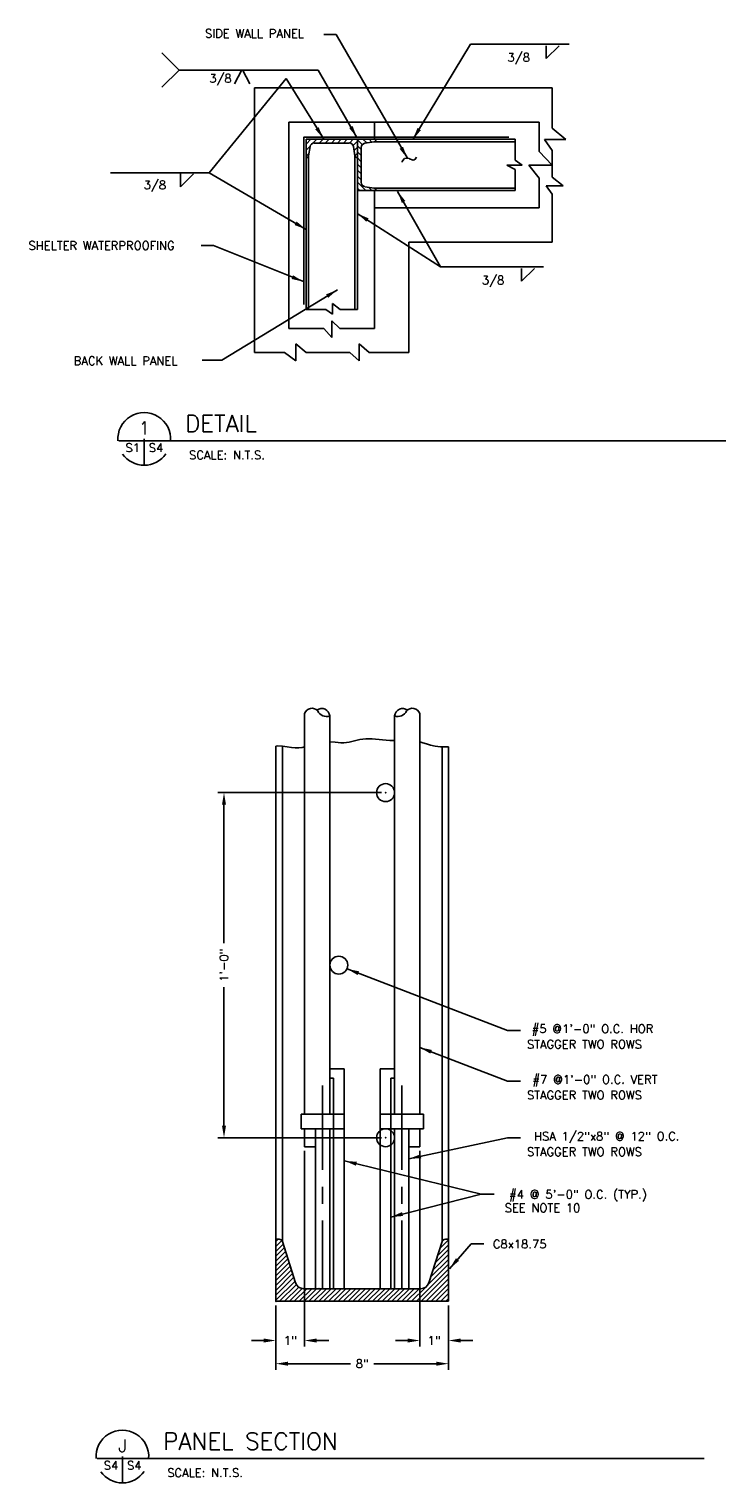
# Model space of a CAD drawing. Header units: inches. Extents: x 38.3 to 74.2, y -4 to 20.3.
# Tile 1 of 3: x 38.3 to 48.6, y -3.1 to 18.4. Entities that reach past the tile are written whole.
import ezdxf
from ezdxf.enums import TextEntityAlignment as Align

# ---------------------------------------------------------------- set-up
doc = ezdxf.new("R2010")
doc.units = ezdxf.units.IN
doc.header["$MEASUREMENT"] = 0
doc.linetypes.add('CENTER', pattern=[2, 1.25, -0.25, 0.25, -0.25])
doc.linetypes.add('CENTER2', pattern=[1.125, 0.75, -0.125, 0.125, -0.125])
doc.layers.get('DEFPOINTS').update_dxf_attribs({"linetype": 'CONTINUOUS'})
for name, color, linetype in [('7', 7, 'CONTINUOUS'), ('COM-CENTERLN', 2, 'CENTER2'), ('COM-DIMS', 2, 'CONTINUOUS'), ('COM-SHORTBRK', 1, 'CONTINUOUS'), ('S-ANNO-TEXT-LW10', 6, 'CONTINUOUS'), ('S-ANNO-TEXT-LW20', 1, 'CONTINUOUS'), ('S-ANNO-TEXT-LW28', 7, 'CONTINUOUS'), ('S-PR-CONC-SECT', 4, 'CONTINUOUS'), ('S-PR-METAL-SECT', 4, 'CONTINUOUS'), ('S-PR-MISC-MATL', 6, 'CONTINUOUS'), ('S-PR-REINF', 13, 'CONTINUOUS')]:
    doc.layers.add(name, color=color, linetype=linetype)
doc.styles.add('SIMPLEX', font='simplex.shx')
doc.styles.get("Standard").update_dxf_attribs({"font": 'simplex.shx', "height": 0.2})
doc.dimstyles.new('DIM', dxfattribs={"dimtxt": 0.125, "dimasz": 0.18, "dimexe": 0.09, "dimexo": 0.0625, "dimgap": 0.09, "dimtad": 0, "dimdec": 0, "dimzin": 0, "dimdsep": 46, "dimlunit": 4, "dimtxsty": 'SIMPLEX', "dimcen": 0.09, "dimadec": 0, "dimazin": 0, "dimtfac": 1, "dimtdec": 0, "dimtofl": 0, "dimtmove": 0, "dimatfit": 3, "dimfxl": 0, "dimfrac": 1, "dimtolj": 1, "dimtzin": 0, "dimarcsym": 0})

# ---------------------------------------------------------------- blocks, each defined once
blk = doc.blocks.new('*D8')
at = {"layer": 'COM-DIMS', "color": 0, "lineweight": -2}
for p, q in [((43.479, 7.13), (41.062, 7.13)), ((41.152, 6.95), (41.152, 4.902)), ((41.152, 2.203), (41.152, 4.251)), ((43.479, 2.023), (41.062, 2.023))]:
    blk.add_line(p, q, dxfattribs=at)
at = {"layer": 'COM-DIMS', "color": 0}
for points in [[(41.122, 6.95), (41.182, 6.95), (41.152, 7.13)], [(41.122, 2.203), (41.182, 2.203), (41.152, 2.023)]]:
    blk.add_solid(points, dxfattribs=at)
at = {"layer": 'DEFPOINTS', "color": 0}
for p in [(43.541, 7.13, -0.001), (41.152, 2.023), (43.541, 2.023, -0.001)]:
    blk.add_point(p, dxfattribs=at)
at = {"layer": 'COM-DIMS', "color": 0, "insert": (41.152, 4.577), "char_height": 0.125, "attachment_point": 5, "rotation": 90, "style": 'SIMPLEX'}
blk.add_mtext('\\A1;1\'-0"', dxfattribs=at)
blk = doc.blocks.new('*D9')
at = {"layer": 'COM-DIMS', "color": 0, "lineweight": -2}
for p, q in [((42.344, 1.828), (42.344, -1.069)), ((41.919, -0.46), (41.919, -1.069)), ((41.739, -0.979), (41.559, -0.979)), ((42.524, -0.979), (42.704, -0.979))]:
    blk.add_line(p, q, dxfattribs=at)
at = {"layer": 'COM-DIMS', "color": 0}
for points in [[(41.739, -0.949), (41.739, -1.009), (41.919, -0.979)], [(42.524, -0.949), (42.524, -1.009), (42.344, -0.979)]]:
    blk.add_solid(points, dxfattribs=at)
at = {"layer": 'DEFPOINTS', "color": 0}
for p in [(42.344, 1.89, -0.001), (41.919, -0.397, -0.001), (41.919, -0.979)]:
    blk.add_point(p, dxfattribs=at)
at = {"layer": 'COM-DIMS', "color": 0, "insert": (42.132, -0.979), "char_height": 0.125, "attachment_point": 5, "style": 'SIMPLEX'}
blk.add_mtext('\\A1;1"', dxfattribs=at)
blk = doc.blocks.new('*D10')
at = {"layer": 'COM-DIMS', "color": 0, "lineweight": -2}
for p, q in [((44.047, 1.828), (44.047, -1.069)), ((44.472, -0.46), (44.472, -1.069)), ((43.867, -0.979), (43.687, -0.979)), ((44.652, -0.979), (44.832, -0.979))]:
    blk.add_line(p, q, dxfattribs=at)
at = {"layer": 'COM-DIMS', "color": 0}
for points in [[(43.867, -0.949), (43.867, -1.009), (44.047, -0.979)], [(44.652, -0.949), (44.652, -1.009), (44.472, -0.979)]]:
    blk.add_solid(points, dxfattribs=at)
at = {"layer": 'DEFPOINTS', "color": 0}
for p in [(44.047, 1.89, -0.001), (44.472, -0.397, -0.001), (44.472, -0.979)]:
    blk.add_point(p, dxfattribs=at)
at = {"layer": 'COM-DIMS', "color": 0, "insert": (44.26, -0.979), "char_height": 0.125, "attachment_point": 5, "style": 'SIMPLEX'}
blk.add_mtext('\\A1;1"', dxfattribs=at)
blk = doc.blocks.new('*D11')
at = {"layer": 'COM-DIMS', "color": 0, "lineweight": -2}
for p, q in [((41.919, -0.46), (41.919, -1.412)), ((44.472, -0.46), (44.472, -1.412)), ((42.099, -1.322), (43.022, -1.322)), ((44.292, -1.322), (43.369, -1.322))]:
    blk.add_line(p, q, dxfattribs=at)
at = {"layer": 'COM-DIMS', "color": 0}
for points in [[(42.099, -1.292), (42.099, -1.352), (41.919, -1.322)], [(44.292, -1.292), (44.292, -1.352), (44.472, -1.322)]]:
    blk.add_solid(points, dxfattribs=at)
at = {"layer": 'DEFPOINTS', "color": 0}
for p in [(41.919, -0.397, -0.001), (44.472, -0.397, -0.001), (44.472, -1.322)]:
    blk.add_point(p, dxfattribs=at)
at = {"layer": 'COM-DIMS', "color": 0, "insert": (43.196, -1.322), "char_height": 0.125, "attachment_point": 5, "style": 'SIMPLEX'}
blk.add_mtext('\\A1;8"', dxfattribs=at)

msp = doc.modelspace()

# ---------------------------------------------------------------- linework, layer by layer
at = {"layer": '7', "linetype": 'Continuous'}
msp.add_point((43.541, 7.13, -0.001), dxfattribs=at)
at = {"layer": 'COM-CENTERLN', "linetype": 'CENTER'}
for p, q in [((42.61, 2.796, -0.001), (42.61, -0.212, -0.001)), ((43.781, 2.796, -0.001), (43.781, -0.212, -0.001))]:
    msp.add_line(p, q, dxfattribs=at)
at = {"layer": 'COM-DIMS'}
for p, q in [((42.813, 18.353, -0.005), (42.63, 18.353, -0.005)), ((40.489, 17.825, 0.008), (40.235, 18.079, 0.008)), ((44.797, 18.206, 0.008), (46.254, 18.206, 0.008)), ((45.917, 18.184, 0.008), (45.917, 17.994, 0.008)), ((45.917, 17.994, 0.008), (46.107, 18.184, 0.008)), ((40.489, 17.825, 0.008), (40.235, 17.572, 0.008)), ((42.545, 17.825, 0.008), (40.489, 17.825, 0.008)), ((42.073, 17.699, 0.008), (40.932, 16.305, 0.008)), ((41.418, 17.827, -0.005), (41.308, 17.621, -0.005)), ((41.425, 17.827, -0.005), (41.535, 17.621, -0.005)), ((40.932, 16.305, 0.008), (39.475, 16.305, 0.008)), ((40.511, 16.097, 0.008), (40.701, 16.288, 0.008)), ((40.511, 16.288, 0.008), (40.511, 16.097, 0.008)), ((40.996, 15.228, 0.008), (40.813, 15.228, 0.008)), ((44.354, 14.911, 0.008), (45.874, 14.911, 0.008)), ((45.551, 14.888, 0.008), (45.551, 14.698, 0.008)), ((45.551, 14.698, 0.008), (45.741, 14.888, 0.008)), ((41.122, 13.529, -0.005), (40.83, 13.529, -0.005)), ((45.346, 3.611, -0.001), (45.536, 3.611, -0.001)), ((45.346, 2.861, -0.001), (45.536, 2.861, -0.001)), ((45.346, 2.021, -0.001), (45.536, 2.021, -0.001)), ((44.956, 1.186, -0.005), (45.146, 1.186, -0.005)), ((44.806, 0.45, -0.001), (44.996, 0.45, -0.001))]:
    msp.add_line(p, q, dxfattribs=at)
at = {"layer": 'COM-DIMS', "elevation": -0.005}
msp.add_lwpolyline([(43.999, 16.538), (43.981, 16.505), (43.962, 16.494), (43.948, 16.49), (43.896, 16.512), (43.889, 16.516), (43.863, 16.519), (43.852, 16.523), (43.823, 16.516), (43.79, 16.483), (43.787, 16.468), (43.787, 16.464)], dxfattribs=at)
at = {"layer": 'COM-SHORTBRK', "linetype": 'Continuous'}
for p, q in [((46.003, 17.561, 0.008), (46.003, 16.965, 0.008)), ((45.812, 16.619, 0.008), (45.812, 17.054, 0.008)), ((45.458, 16.8, 0.008), (45.458, 16.49, 0.008)), ((46.006, 16.635, 0.008), (45.893, 16.796, 0.008)), ((45.893, 16.796, 0.008), (46.208, 16.796, 0.008)), ((46.208, 16.796, 0.008), (46.003, 16.965, 0.008)), ((46.006, 16.418, 0.008), (45.812, 16.619, 0.008)), ((46.006, 16.635, 0.008), (46.006, 16.24, 0.008)), ((45.335, 16.418, 0.008), (45.458, 16.353, 0.008)), ((45.56, 16.418, 0.008), (45.335, 16.418, 0.008)), ((45.56, 16.418, 0.008), (45.458, 16.49, 0.008)), ((45.66, 16.418, 0.008), (45.812, 16.224, 0.008)), ((45.66, 16.418, 0.008), (46.006, 16.418, 0.008)), ((45.458, 16.04, 0.008), (45.458, 16.353, 0.008)), ((45.812, 15.787, 0.008), (45.812, 16.224, 0.008)), ((46.167, 16.111, 0.008), (46.006, 16.24, 0.008)), ((45.917, 16.111, 0.008), (46.003, 15.99, 0.008)), ((45.917, 16.111, 0.008), (46.167, 16.111, 0.008)), ((46.003, 15.28, 0.008), (46.003, 15.99, 0.008)), ((42.365, 14.281, 0.008), (42.657, 14.281, 0.008)), ((42.657, 14.281, 0.008), (42.757, 14.212, 0.008)), ((42.87, 14.281, 0.008), (42.757, 14.369, 0.008)), ((42.757, 14.212, 0.008), (42.757, 14.369, 0.008)), ((43.125, 14.281, 0.008), (42.87, 14.281, 0.008)), ((42.626, 13.998, 0.008), (42.111, 13.998, 0.008)), ((42.745, 13.867, 0.008), (42.626, 13.998, 0.008)), ((42.745, 14.111, 0.008), (42.864, 13.998, 0.008)), ((42.745, 14.111, 0.008), (42.745, 13.867, 0.008)), ((43.379, 13.998, 0.008), (42.864, 13.998, 0.008)), ((42.368, 13.647, 0.008), (42.212, 13.773, 0.008)), ((42.212, 13.522, 0.008), (42.212, 13.773, 0.008)), ((43.297, 13.647, 0.008), (43.152, 13.773, 0.008)), ((43.152, 13.522, 0.008), (43.152, 13.773, 0.008)), ((42.049, 13.647, 0.008), (41.605, 13.647, 0.008)), ((42.212, 13.522, 0.008), (42.049, 13.647, 0.008)), ((43.015, 13.647, 0.008), (42.368, 13.647, 0.008)), ((43.152, 13.522, 0.008), (43.015, 13.647, 0.008)), ((43.886, 13.647, 0.008), (43.297, 13.647, 0.008))]:
    msp.add_line(p, q, dxfattribs=at)
at = {"layer": 'COM-SHORTBRK', "linetype": 'Continuous', "elevation": -0.001}
for points in [[(41.919, 7.82), (41.942, 7.821), (42.017, 7.816), (42.085, 7.806), (42.148, 7.796), (42.205, 7.791), (42.259, 7.792), (42.31, 7.799), (42.344, 7.808)], [(42.717, 7.884), (42.796, 7.875), (42.839, 7.87), (42.882, 7.867), (42.923, 7.867), (42.963, 7.87), (43.002, 7.877), (43.042, 7.885), (43.081, 7.895), (43.121, 7.905), (43.162, 7.915), (43.204, 7.922), (43.248, 7.927), (43.295, 7.929), (43.344, 7.928), (43.394, 7.924), (43.446, 7.919), (43.498, 7.914), (43.55, 7.908), (43.603, 7.904), (43.674, 7.9)], [(44.047, 7.884), (44.094, 7.869), (44.146, 7.851), (44.204, 7.833), (44.273, 7.818), (44.354, 7.808), (44.451, 7.806), (44.472, 7.807)]]:
    msp.add_lwpolyline(points, dxfattribs=at)
at = {"layer": 'S-ANNO-TEXT-LW20'}
for p, q in [((39.599, 12.335), (48.573, 12.335)), ((39.972, 12.366), (39.972, 11.978)), ((39.277, -2.727), (48.251, -2.727)), ((39.649, -2.696), (39.649, -3.085))]:
    msp.add_line(p, q, dxfattribs=at)
for centre, start, end in [((39.972, 12.366), 355.5288, 184.5471), ((39.972, 12.366), 215.059, 325.4854), ((39.649, -2.696), 355.5288, 184.5471), ((39.649, -2.696), 215.059, 325.4854)]:
    msp.add_arc(centre, 0.39, start, end, dxfattribs=at)
at = {"layer": 'S-PR-CONC-SECT', "linetype": 'Continuous'}
for p, q in [((41.605, 13.647, 0.008), (41.605, 17.561, 0.008)), ((41.605, 17.561, 0.008), (46.003, 17.561, 0.008)), ((42.111, 13.998, 0.008), (42.111, 17.054, 0.008)), ((42.111, 17.054, 0.008), (45.812, 17.054, 0.008)), ((43.379, 16.8, 0.008), (43.379, 17.054, 0.008)), ((43.379, 13.998, 0.008), (43.379, 16.04, 0.008)), ((43.379, 15.787, 0.008), (45.812, 15.787, 0.008)), ((43.886, 13.647, 0.008), (43.886, 15.28, 0.008)), ((43.886, 15.28, 0.008), (46.003, 15.28, 0.008))]:
    msp.add_line(p, q, dxfattribs=at)
at = {"layer": 'S-PR-METAL-SECT', "linetype": 'Continuous'}
for p, q in [((42.437, 16.8, 0.008), (42.365, 16.729, 0.008)), ((42.365, 16.8, 0.008), (43.097, 16.8, 0.008)), ((42.365, 16.8, 0.008), (42.365, 16.528, 0.008)), ((42.365, 16.8, 0.008), (42.365, 16.528, 0.008)), ((43.125, 16.8, 0.008), (42.365, 16.8, 0.008)), ((42.526, 16.8, 0.008), (42.468, 16.742, 0.008)), ((42.616, 16.8, 0.008), (42.56, 16.745, 0.008)), ((42.705, 16.8, 0.008), (42.65, 16.745, 0.008)), ((42.795, 16.8, 0.008), (42.74, 16.745, 0.008)), ((42.885, 16.8, 0.008), (42.829, 16.745, 0.008)), ((42.974, 16.8, 0.008), (42.919, 16.745, 0.008)), ((43.064, 16.8, 0.008), (43.008, 16.745, 0.008)), ((43.125, 16.528, 0.008), (43.125, 16.8, 0.008)), ((43.398, 16.8, 0.008), (43.125, 16.8, 0.008)), ((43.125, 16.8, 0.008), (43.125, 16.04, 0.008)), ((43.125, 16.8, 0.008), (43.125, 16.04, 0.008)), ((43.125, 16.8, 0.008), (43.398, 16.8, 0.008)), ((43.125, 16.8, 0.008), (43.125, 16.528, 0.008)), ((43.125, 16.793, 0.008), (43.197, 16.721, 0.008)), ((43.207, 16.8, 0.008), (43.262, 16.746, 0.008)), ((43.297, 16.8, 0.008), (43.338, 16.759, 0.008)), ((43.386, 16.8, 0.008), (43.397, 16.79, 0.008)), ((45.458, 16.8, 0.008), (43.398, 16.8, 0.008)), ((43.398, 16.8, 0.008), (43.398, 16.795, 0.008)), ((42.426, 16.7, 0.008), (42.365, 16.639, 0.008)), ((42.407, 16.592, 0.008), (42.365, 16.55, 0.008)), ((42.424, 16.692, 0.008), (42.401, 16.554, 0.008)), ((43.004, 16.745, 0.008), (42.487, 16.745, 0.008)), ((43.125, 16.772, 0.008), (43.061, 16.708, 0.008)), ((43.066, 16.692, 0.008), (43.089, 16.554, 0.008)), ((43.125, 16.683, 0.008), (43.076, 16.633, 0.008)), ((43.125, 16.593, 0.008), (43.089, 16.557, 0.008)), ((43.125, 16.703, 0.008), (43.181, 16.648, 0.008)), ((43.125, 16.614, 0.008), (43.181, 16.558, 0.008)), ((43.181, 16.679, 0.008), (43.181, 16.162, 0.008)), ((43.234, 16.741, 0.008), (43.372, 16.764, 0.008)), ((43.372, 16.764, 0.008), (45.458, 16.764, 0.008)), ((42.365, 16.528, 0.008), (42.365, 14.281, 0.008)), ((42.37, 16.528, 0.008), (42.365, 16.528, 0.008)), ((42.401, 16.554, 0.008), (42.401, 14.281, 0.008)), ((43.089, 16.554, 0.008), (43.089, 14.281, 0.008)), ((43.125, 16.528, 0.008), (43.12, 16.528, 0.008)), ((43.125, 16.524, 0.008), (43.181, 16.469, 0.008)), ((43.125, 16.04, 0.008), (43.125, 16.484, 0.008)), ((43.125, 16.434, 0.008), (43.181, 16.379, 0.008)), ((43.125, 16.345, 0.008), (43.181, 16.289, 0.008)), ((43.125, 16.255, 0.008), (43.181, 16.2, 0.008)), ((43.125, 16.166, 0.008), (43.251, 16.04, 0.008)), ((43.125, 16.076, 0.008), (43.161, 16.04, 0.008)), ((43.125, 16.04, 0.008), (43.125, 14.281, 0.008)), ((43.398, 16.04, 0.008), (43.125, 16.04, 0.008)), ((43.125, 16.04, 0.008), (43.398, 16.04, 0.008)), ((43.234, 16.099, 0.008), (43.372, 16.076, 0.008)), ((43.291, 16.09, 0.008), (43.34, 16.04, 0.008)), ((43.372, 16.076, 0.008), (45.458, 16.076, 0.008)), ((43.398, 16.046, 0.008), (43.398, 16.04, 0.008)), ((45.458, 16.04, 0.008), (43.398, 16.04, 0.008)), ((41.919, -0.397, -0.001), (41.919, 7.82, -0.001)), ((42.015, 0.485, -0.001), (42.015, 7.816, -0.001)), ((44.376, 0.485, -0.001), (44.376, 7.807, -0.001)), ((44.472, -0.397, -0.001), (44.472, 7.807, -0.001)), ((41.919, 0.521, -0.001), (41.967, 0.521, -0.001)), ((41.919, 0.486, -0.001), (41.954, 0.521, -0.001)), ((41.919, 0.413, -0.001), (42.007, 0.501, -0.001)), ((41.919, 0.341, -0.001), (42.027, 0.449, -0.001)), ((42.015, 0.485, -0.001), (42.21, -0.123, -0.001)), ((44.376, 0.485, -0.001), (44.182, -0.123, -0.001)), ((44.309, 0.276, -0.001), (44.472, 0.439, -0.001)), ((44.343, 0.382, -0.001), (44.472, 0.511, -0.001)), ((44.377, 0.488, -0.001), (44.406, 0.517, -0.001)), ((44.472, 0.521, -0.001), (44.425, 0.521, -0.001)), ((41.919, 0.269, -0.001), (42.044, 0.394, -0.001)), ((41.919, 0.197, -0.001), (42.062, 0.34, -0.001)), ((41.919, 0.124, -0.001), (42.079, 0.285, -0.001)), ((41.919, 0.052, -0.001), (42.097, 0.23, -0.001)), ((44.207, -0.043, -0.001), (44.472, 0.222, -0.001)), ((44.241, 0.063, -0.001), (44.472, 0.295, -0.001)), ((44.275, 0.169, -0.001), (44.472, 0.367, -0.001)), ((41.919, -0.02, -0.001), (42.114, 0.175, -0.001)), ((41.919, -0.092, -0.001), (42.132, 0.121, -0.001)), ((41.919, -0.164, -0.001), (42.149, 0.066, -0.001)), ((41.919, -0.237, -0.001), (42.167, 0.011, -0.001)), ((43.997, -0.397, -0.001), (44.472, 0.078, -0.001)), ((44.069, -0.397, -0.001), (44.472, 0.006, -0.001)), ((44.163, -0.159, -0.001), (44.472, 0.15, -0.001)), ((41.919, -0.309, -0.001), (42.184, -0.043, -0.001)), ((41.919, -0.381, -0.001), (42.202, -0.098, -0.001)), ((41.975, -0.397, -0.001), (42.222, -0.15, -0.001)), ((42.047, -0.397, -0.001), (42.257, -0.188, -0.001)), ((42.119, -0.397, -0.001), (42.307, -0.209, -0.001)), ((42.191, -0.397, -0.001), (42.377, -0.212, -0.001)), ((42.264, -0.397, -0.001), (42.45, -0.212, -0.001)), ((42.331, -0.212, -0.001), (44.06, -0.212, -0.001)), ((42.336, -0.397, -0.001), (42.522, -0.212, -0.001)), ((42.408, -0.397, -0.001), (42.594, -0.212, -0.001)), ((42.48, -0.397, -0.001), (42.666, -0.212, -0.001)), ((42.552, -0.397, -0.001), (42.738, -0.212, -0.001)), ((42.625, -0.397, -0.001), (42.811, -0.212, -0.001)), ((42.697, -0.397, -0.001), (42.883, -0.212, -0.001)), ((42.769, -0.397, -0.001), (42.955, -0.212, -0.001)), ((42.841, -0.397, -0.001), (43.027, -0.212, -0.001)), ((42.914, -0.397, -0.001), (43.1, -0.212, -0.001)), ((42.986, -0.397, -0.001), (43.172, -0.212, -0.001)), ((43.058, -0.397, -0.001), (43.244, -0.212, -0.001)), ((43.13, -0.397, -0.001), (43.316, -0.212, -0.001)), ((43.203, -0.397, -0.001), (43.388, -0.212, -0.001)), ((43.275, -0.397, -0.001), (43.461, -0.212, -0.001)), ((43.347, -0.397, -0.001), (43.533, -0.212, -0.001)), ((43.419, -0.397, -0.001), (43.605, -0.212, -0.001)), ((43.491, -0.397, -0.001), (43.677, -0.212, -0.001)), ((43.564, -0.397, -0.001), (43.75, -0.212, -0.001)), ((43.636, -0.397, -0.001), (43.822, -0.212, -0.001)), ((43.708, -0.397, -0.001), (43.894, -0.212, -0.001)), ((43.78, -0.397, -0.001), (43.966, -0.212, -0.001)), ((43.853, -0.397, -0.001), (44.039, -0.212, -0.001)), ((43.925, -0.397, -0.001), (44.136, -0.187, -0.001)), ((44.141, -0.397, -0.001), (44.472, -0.067, -0.001)), ((44.214, -0.397, -0.001), (44.472, -0.139, -0.001)), ((44.286, -0.397, -0.001), (44.472, -0.211, -0.001)), ((41.919, -0.397, -0.001), (44.472, -0.397, -0.001)), ((44.358, -0.397, -0.001), (44.472, -0.283, -0.001)), ((44.43, -0.397, -0.001), (44.472, -0.355, -0.001))]:
    msp.add_line(p, q, dxfattribs=at)
for centre, radius, start, end in [((43.367, 16.795, 0.008), 0.0309, 279.5, 0), ((42.487, 16.682, 0.008), 0.0634, 90, 170.5), ((43.004, 16.682, 0.008), 0.0634, 9.5, 90), ((43.244, 16.679, 0.008), 0.0634, 99.5, 180), ((42.37, 16.559, 0.008), 0.0309, 270, 350.5), ((43.12, 16.559, 0.008), 0.0309, 189.5, 270), ((43.244, 16.162, 0.008), 0.0634, 180, 260.5), ((43.367, 16.046, 0.008), 0.0309, 0, 80.5), ((41.967, 0.469, -0.001), 0.0511, 17.7326, 90), ((44.425, 0.469, -0.001), 0.0511, 90, 162.2674), ((42.331, -0.084, -0.001), 0.128, 197.7326, 270), ((44.06, -0.084, -0.001), 0.128, 270, 342.2674)]:
    msp.add_arc(centre, radius, start, end, dxfattribs=at)
for p in [(42.331, -0.212, -0.001), (42.344, -0.212, -0.001), (42.557, -0.212, -0.001), (44.06, -0.212, -0.001), (41.919, -0.397, -0.001), (41.919, -0.397, -0.001), (41.919, -0.397, -0.001), (41.919, -0.397, -0.001)]:
    msp.add_point(p, dxfattribs=at)
at = {"layer": 'S-PR-MISC-MATL', "linetype": 'Continuous', "elevation": 0.008}
msp.add_lwpolyline([(45.362, 16.832), (42.333, 16.832), (42.333, 14.355)], dxfattribs=at)
at = {"layer": 'S-PR-REINF', "linetype": 'Continuous'}
for p, q in [((42.344, 8.3, -0.001), (42.344, 2.369, -0.001)), ((42.717, 8.266, -0.001), (42.717, 2.369, -0.001)), ((43.674, 8.266, -0.001), (43.674, 2.369, -0.001)), ((44.047, 8.3, -0.001), (44.047, 2.369, -0.001)), ((42.93, 3.043, -0.001), (42.717, 3.043, -0.001)), ((42.93, 3.043, -0.001), (42.93, -0.212, -0.001)), ((43.462, 3.043, -0.001), (43.462, -0.212, -0.001)), ((43.462, 3.043, -0.001), (43.674, 3.043, -0.001)), ((42.769, 2.904, -0.001), (42.717, 2.904, -0.001)), ((42.769, 2.904, -0.001), (42.769, -0.212, -0.001)), ((43.621, 2.904, -0.001), (43.673, 2.904, -0.001)), ((43.621, 2.904, -0.001), (43.621, -0.212, -0.001)), ((42.291, 2.369, -0.001), (42.291, 2.156, -0.001)), ((42.344, 2.369, -0.001), (42.291, 2.369, -0.001)), ((42.344, 2.369, -0.001), (42.717, 2.369, -0.001)), ((42.93, 2.369, -0.001), (42.717, 2.369, -0.001)), ((42.93, 2.369, -0.001), (42.93, 2.156, -0.001)), ((43.462, 2.369, -0.001), (43.462, 2.156, -0.001)), ((43.462, 2.369, -0.001), (43.674, 2.369, -0.001)), ((43.674, 2.369, -0.001), (44.047, 2.369, -0.001)), ((44.047, 2.369, -0.001), (44.1, 2.369, -0.001)), ((44.1, 2.369, -0.001), (44.1, 2.156, -0.001)), ((42.344, 2.156, -0.001), (42.291, 2.156, -0.001)), ((42.344, 2.156, -0.001), (42.344, 1.89, -0.001)), ((42.344, 2.156, -0.001), (42.717, 2.156, -0.001)), ((42.504, 2.156, -0.001), (42.504, -0.212, -0.001)), ((42.93, 2.156, -0.001), (42.717, 2.156, -0.001)), ((42.717, 2.156, -0.001), (42.717, -0.212, -0.001)), ((42.717, 2.156, -0.001), (42.717, -0.212, -0.001)), ((43.462, 2.156, -0.001), (43.674, 2.156, -0.001)), ((43.674, 2.156, -0.001), (43.674, -0.212, -0.001)), ((43.674, 2.156, -0.001), (43.674, -0.212, -0.001)), ((43.674, 2.156, -0.001), (44.047, 2.156, -0.001)), ((43.887, 2.156, -0.001), (43.887, -0.212, -0.001)), ((44.047, 2.156, -0.001), (44.047, 1.89, -0.001)), ((44.047, 2.156, -0.001), (44.1, 2.156, -0.001)), ((42.504, 1.89, -0.001), (42.344, 1.89, -0.001)), ((44.047, 1.89, -0.001), (43.887, 1.89, -0.001))]:
    msp.add_line(p, q, dxfattribs=at)
for centre in [(43.541, 7.13, -0.001), (42.85, 4.577, -0.001), (43.541, 2.023, -0.001)]:
    msp.add_circle(centre, 0.133, dxfattribs=at)
for centre, radius, start, end in [((42.453, 8.264, -0.001), 0.115, 40.9631, 161.5806), ((42.596, 8.254, -0.001), 0.121, 5.7298, 125.2161), ((42.668, 8.399, -0.001), 0.142, 203.9954, 290.1054), ((43.795, 8.254, -0.001), 0.121, 54.7839, 174.2702), ((43.723, 8.399, -0.001), 0.142, 249.8946, 336.0046), ((43.938, 8.264, -0.001), 0.115, 18.4194, 139.0369)]:
    msp.add_arc(centre, radius, start, end, dxfattribs=at)
msp.add_point((43.541, 2.023, -0.001), dxfattribs=at)

# ---------------------------------------------------------------- texts
at = {"layer": 'COM-DIMS', "style": 'SIMPLEX'}
for s, p in [('SIDE WALL PANEL', (40.872, 18.304, 0.008)), ('3/8', (45.344, 17.95, 0.008)), ('3/8', (40.934, 17.639, 0.008)), ('3/8', (39.964, 16.062, 0.008)), ('SHELTER WATERPROOFING', (38.262, 15.165, 0.008)), ('3/8', (44.965, 14.652, 0.008)), ('BACK WALL PANEL', (38.931, 13.459, 0.008))]:
    msp.add_text(s, height=0.125, dxfattribs=at).set_placement(p)
for s, p in [('#5 @1\'-0" O.C. HOR', (46.601, 3.573, -0.001)), ('#7 @1\'-0" O.C. VERT', (46.637, 2.822, -0.001)), ('HSA 1/2"x8" @ 12" O.C.', (46.812, 1.982, -0.001)), ('#4 @ 5\'-0" O.C. (TYP.)', (46.386, 1.122, -0.001)), ('SEE NOTE 10', (45.862, 0.922, -0.001)), ('C8x18.75', (45.524, 0.386, -0.001))]:
    msp.add_text(s, height=0.125, dxfattribs=at).set_placement(p, align=Align.CENTER)
at = {"layer": 'COM-DIMS', "linetype": 'Continuous', "style": 'SIMPLEX'}
for p in [(45.632, 3.343, -0.001), (45.632, 2.592, -0.001), (45.632, 1.752, -0.001)]:
    msp.add_text('STAGGER TWO ROWS', height=0.125, dxfattribs=at).set_placement(p)
at = {"layer": 'S-ANNO-TEXT-LW10', "style": 'SIMPLEX'}
for s, p in [('S1', (39.91, 12.173)), ('S4', (39.588, -2.889))]:
    msp.add_text(s, height=0.125, dxfattribs=at).set_placement(p, align=Align.RIGHT)
for s, p in [('S4', (40.04, 12.173)), ('SCALE: N.T.S.', (40.636, 12.065)), ('S4', (39.718, -2.889)), ('SCALE: N.T.S.', (40.313, -2.998))]:
    msp.add_text(s, height=0.125, dxfattribs=at).set_placement(p)
at = {"layer": 'S-ANNO-TEXT-LW28'}
for s, p in [('DETAIL', (40.577, 12.468)), ('PANEL SECTION', (40.254, -2.595))]:
    msp.add_text(s, height=0.25, dxfattribs=at).set_placement(p)
for s, p in [('1', (39.975, 12.433)), ('J', (39.653, -2.63))]:
    msp.add_text(s, height=0.188, dxfattribs=at).set_placement(p, align=Align.CENTER)

# ---------------------------------------------------------------- dimensions: what is measured, and where the dimension line sits
at = {"layer": 'COM-DIMS'}
dim = msp.add_linear_dim(base=(41.152, 2.023), p1=(43.541, 7.13, -0.001), p2=(43.541, 2.023, -0.001), angle=90, text='1\'-0"', dimstyle='DIM', dxfattribs=at)
dim.commit()
dim.dimension.update_dxf_attribs({"geometry": '*D8', "text_midpoint": (41.152, 4.577)})
for base, p1, p2, text, picture, middle in [((41.919, -0.979), (42.344, 1.89, -0.001), (41.919, -0.397, -0.001), '1"', '*D9', (42.132, -0.979)), ((44.472, -0.979), (44.047, 1.89, -0.001), (44.472, -0.397, -0.001), '1"', '*D10', (44.26, -0.979)), ((44.472, -1.322), (41.919, -0.397, -0.001), (44.472, -0.397, -0.001), '8"', '*D11', (43.196, -1.322))]:
    dim = msp.add_linear_dim(base=base, p1=p1, p2=p2, text=text, dimstyle='DIM', dxfattribs=at)
    dim.commit()
    dim.dimension.update_dxf_attribs({"geometry": picture, "text_midpoint": middle})

# ---------------------------------------------------------------- leaders
for points in [[(43.863, 16.519, -0.005), (42.813, 18.353, -0.005)], [(43.945, 16.797, 0.008), (44.797, 18.206, 0.008)], [(42.621, 16.811, 0.008), (42.073, 17.699, 0.008)], [(43.118, 16.826, 0.008), (42.545, 17.825, 0.008)], [(42.366, 15.466, 0.008), (40.932, 16.305, 0.008)], [(43.719, 16.029, 0.008), (44.354, 14.911, 0.008)], [(43.123, 15.702, 0.008), (44.354, 14.911, 0.008)], [(42.329, 14.693, 0.008), (40.996, 15.228, 0.008)], [(42.83, 14.573, 0.008), (41.122, 13.529, 0.008)]]:
    msp.add_leader(points, dimstyle='DIM', dxfattribs=at)
for points in [[(42.971, 4.522, -0.001), (45.346, 3.611, -0.001)], [(44.047, 3.359, -0.001), (45.346, 2.861, -0.001)], [(43.887, 1.711, -0.001), (45.346, 2.021, -0.001)], [(42.935, 1.68, -0.001), (44.956, 1.186, -0.001)], [(43.617, 0.849, -0.001), (44.956, 1.186, -0.001)], [(44.486, 0.084, -0.001), (44.806, 0.45, -0.001)]]:
    msp.add_leader(points, dimstyle='DIM', override={"dimgap": 0.09, "dimtad": 0}, dxfattribs=at)

doc.saveas('drawing.dxf')
